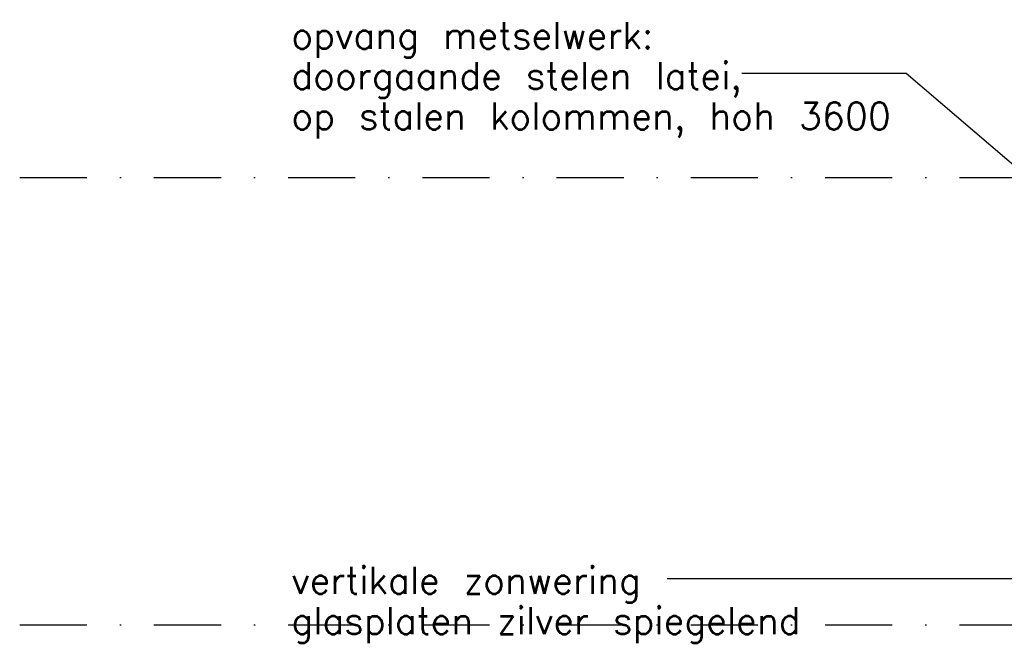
# Model space of a CAD drawing. Extents: x -24509 to 27927, y 98041 to 125706.
# Tile 8 of 19: x -24509 to -17174, y 110189 to 114831. Entities that reach past the tile are written whole.
import ezdxf
from ezdxf.enums import TextEntityAlignment as Align

# ---------------------------------------------------------------- set-up
doc = ezdxf.new("R2010")
doc.units = 0
doc.header["$LTSCALE"] = 1000
doc.header["$MEASUREMENT"] = 0
doc.linetypes.add('DASHDOT', pattern=[1, 0.5, -0.25, 0, -0.25])
doc.layers.add('B02', color=7, linetype='CONTINUOUS')
doc.layers.add('B06', color=7, linetype='CONTINUOUS')
doc.styles.add('TXT', font='txt.shx')

msp = doc.modelspace()

# ---------------------------------------------------------------- linework, layer by layer
at = {"layer": 'B02', "color": 5, "linetype": 'DASHDOT'}
for p, q in [((-24509.3, 113657.3), (23948.7, 113657.3)), ((-24509.3, 110327.3), (22990.7, 110327.3))]:
    msp.add_line(p, q, dxfattribs=at)
at = {"layer": 'B06', "color": 5, "linetype": 'Continuous'}
msp.add_line((-19686, 110671), (-15970, 110671), dxfattribs=at)
msp.add_lwpolyline([(-19128, 114432), (-17906, 114432), (-15756, 112599)], dxfattribs=at)

# ---------------------------------------------------------------- texts
at = {"layer": 'B06', "color": 7, "linetype": 'Continuous', "style": 'TXT'}
for s, p in [('opvang metselwerk:', (-22486, 114814)), ('doorgaande stelen latei,', (-22486, 114514)), ('op stalen kolommen, hoh 3600 ', (-22486, 114214)), ('vertikale zonwering', (-22486, 110757)), ('glasplaten zilver spiegelend', (-22486, 110457))]:
    msp.add_text(s, height=200, dxfattribs=at).set_placement(p, align=Align.TOP_LEFT)

doc.saveas('drawing.dxf')
